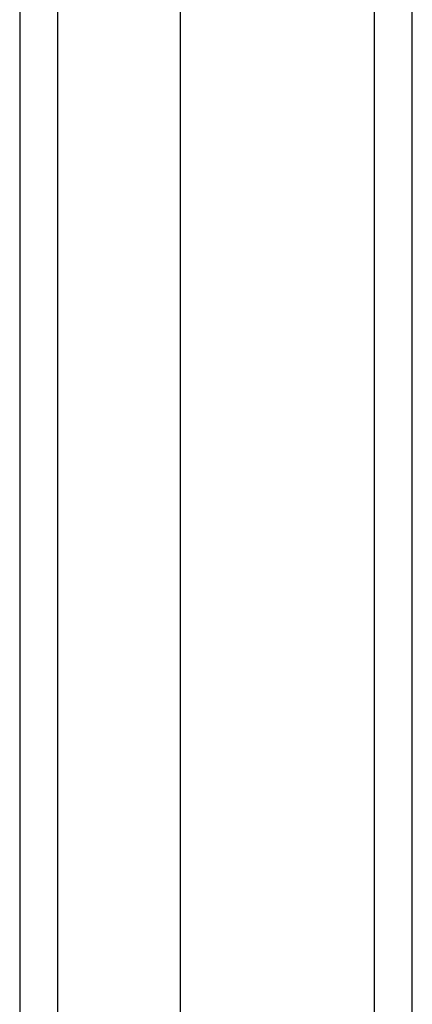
# Model space of a CAD drawing. Header units: inches. Extents: x 0 to 144, y -11 to 93.
# Tile 28 of 53: x 81.019 to 81.885, y 54.759 to 56.931. Entities that reach past the tile are written whole.
import ezdxf

# ---------------------------------------------------------------- set-up
doc = ezdxf.new("R2010")
doc.units = ezdxf.units.IN
doc.header["$LTSCALE"] = 8.616264
doc.header["$MEASUREMENT"] = 0
doc.layers.add('Visible Edges(ANSI)', color=7, linetype='Continuous', lineweight=25)
doc.layers.add('Visible Tangent Edges(ANSI)', color=7, linetype='Continuous', lineweight=25)

msp = doc.modelspace()

# ---------------------------------------------------------------- linework, layer by layer
at = {"layer": 'Visible Edges(ANSI)'}
for p, q in [((81.8852, 39.185), (81.8852, 59.019)), ((81.3733, 58.3155), (81.3733, 39.8884)), ((81.0189, 58.2058), (81.0189, 39.9982))]:
    msp.add_line(p, q, dxfattribs=at)
at = {"layer": 'Visible Tangent Edges(ANSI)'}
for p, q in [((81.8012, 59.019), (81.8012, 39.185)), ((81.103, 39.8832), (81.103, 58.3208))]:
    msp.add_line(p, q, dxfattribs=at)

doc.saveas('drawing.dxf')
